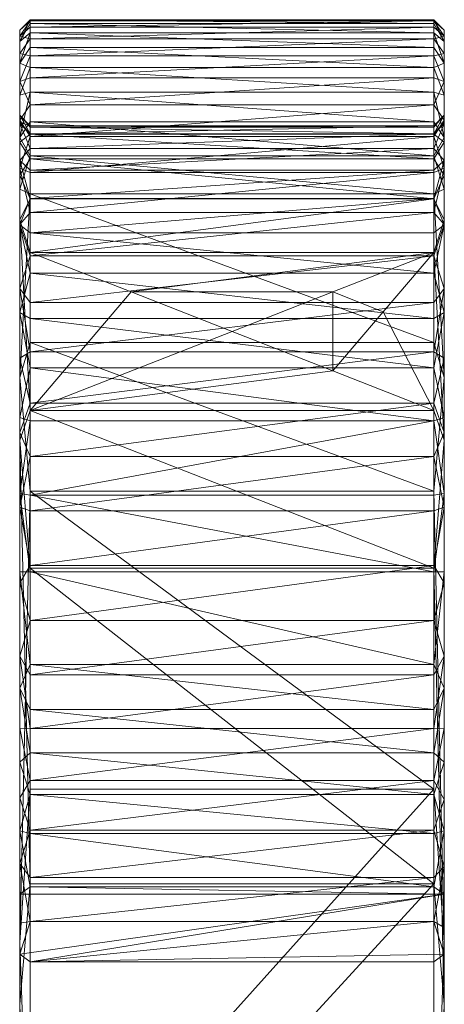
# Model space of a CAD drawing. Header units: centimetres. Extents: x -54 to 50, y -5 to 34.
# Tile 15 of 16: x 44.23 to 46.23, y -1.14 to 3.49. Entities that reach past the tile are written whole.
import ezdxf

# ---------------------------------------------------------------- set-up
doc = ezdxf.new("R2010")
doc.units = ezdxf.units.CM
doc.header["$LTSCALE"] = 2.54
doc.layers.add('Keine', color=7, linetype='Continuous', lineweight=5)

# ---------------------------------------------------------------- blocks, each defined once
blk = doc.blocks.new('Gruppe-13')
at = {"layer": 'Keine', "color": 7, "linetype": 'Continuous', "lineweight": 9}
for points in [[(44.2805, 3.4881, 221.1998), (44.2305, 3.4435, 222.4067), (44.2805, 3.4935, 221.4568)], [(44.2805, 3.4935, 221.4568), (44.2305, 3.4435, 222.4067), (44.2805, 3.4935, 222.6381)], [(44.2305, 3.4435, 222.4067), (44.2305, 3.4435, 223.8212), (44.2805, 3.4935, 222.6381)], [(44.2805, 3.4935, 222.6381), (44.2305, 3.4435, 223.8212), (44.2805, 3.4935, 223.8194)], [(44.2805, 3.4935, 223.8194), (44.2305, 3.4435, 223.8212), (44.2805, 3.4935, 225.0008)], [(44.2305, 3.4435, 223.8212), (44.2305, 3.4435, 225.2357), (44.2805, 3.4935, 225.0008)], [(44.2805, 3.4935, 225.0008), (44.2305, 3.4435, 225.2357), (44.2805, 3.4935, 225.5915)], [(44.2305, 3.4435, 225.2357), (44.2305, 3.3905, 226.6479), (44.2805, 3.4935, 225.5915)], [(44.2805, 3.4935, 225.5915), (44.2305, 3.3905, 226.6479), (44.2805, 3.4935, 225.8868)], [(44.2805, 3.4935, 225.8868), (44.2305, 3.3905, 226.6479), (44.2805, 3.493, 226.1831)], [(44.2805, 3.493, 226.1831), (44.2305, 3.3905, 226.6479), (44.2805, 3.4749, 226.4412)], [(44.2805, 3.4585, 220.9427), (44.2305, 3.4157, 220.9924), (44.2805, 3.4881, 221.1998)], [(44.2305, 3.4157, 220.9924), (44.2305, 3.4435, 222.4067), (44.2805, 3.4881, 221.1998)], [(46.1805, 3.4881, 221.1998), (44.2805, 3.4881, 221.1998), (46.1805, 3.4935, 221.4568)], [(44.2805, 3.4881, 221.1998), (44.2805, 3.4935, 221.4568), (46.1805, 3.4935, 221.4568)], [(46.1805, 3.4935, 221.4568), (44.2805, 3.4935, 221.4568), (46.1805, 3.4935, 222.6381)], [(44.2805, 3.4935, 221.4568), (44.2805, 3.4935, 222.6381), (46.1805, 3.4935, 222.6381)], [(46.1805, 3.4935, 222.6381), (44.2805, 3.4935, 222.6381), (46.1805, 3.4935, 223.8194)], [(44.2805, 3.4935, 222.6381), (44.2805, 3.4935, 223.8194), (46.1805, 3.4935, 223.8194)], [(46.1805, 3.4935, 223.8194), (44.2805, 3.4935, 223.8194), (46.1805, 3.4935, 225.0008)], [(44.2805, 3.4935, 223.8194), (44.2805, 3.4935, 225.0008), (46.1805, 3.4935, 225.0008)], [(46.1805, 3.4935, 225.0008), (44.2805, 3.4935, 225.0008), (46.1805, 3.4935, 225.5915)], [(44.2805, 3.4935, 225.0008), (44.2805, 3.4935, 225.5915), (46.1805, 3.4935, 225.5915)], [(46.1805, 3.4935, 225.5915), (44.2805, 3.4935, 225.5915), (46.1805, 3.4935, 225.8868)], [(44.2805, 3.4935, 225.5915), (44.2805, 3.4935, 225.8868), (46.1805, 3.4935, 225.8868)], [(46.1805, 3.4935, 225.8868), (44.2805, 3.4935, 225.8868), (46.1805, 3.493, 226.1831)], [(44.2805, 3.4935, 225.8868), (44.2805, 3.493, 226.1831), (46.1805, 3.493, 226.1831)], [(46.1805, 3.493, 226.1831), (44.2805, 3.493, 226.1831), (46.1805, 3.4749, 226.4412)], [(44.2805, 3.493, 226.1831), (44.2805, 3.4749, 226.4412), (46.1805, 3.4749, 226.4412)], [(46.1805, 3.4585, 220.9427), (44.2805, 3.4585, 220.9427), (46.1805, 3.4881, 221.1998)], [(44.2805, 3.4585, 220.9427), (44.2805, 3.4881, 221.1998), (46.1805, 3.4881, 221.1998)], [(46.1805, 3.4881, 221.1998), (46.1805, 3.4935, 221.4568), (46.2305, 3.4435, 222.4067)], [(46.1805, 3.4935, 221.4568), (46.1805, 3.4935, 222.6381), (46.2305, 3.4435, 222.4067)], [(46.2305, 3.4435, 222.4067), (46.1805, 3.4935, 222.6381), (46.2305, 3.4435, 223.8212)], [(46.1805, 3.4935, 222.6381), (46.1805, 3.4935, 223.8194), (46.2305, 3.4435, 223.8212)], [(46.1805, 3.4935, 223.8194), (46.1805, 3.4935, 225.0008), (46.2305, 3.4435, 223.8212)], [(46.2305, 3.4435, 223.8212), (46.1805, 3.4935, 225.0008), (46.2305, 3.4435, 225.2357)], [(46.1805, 3.4935, 225.0008), (46.1805, 3.4935, 225.5915), (46.2305, 3.4435, 225.2357)], [(46.2305, 3.4435, 225.2357), (46.1805, 3.4935, 225.5915), (46.2305, 3.3905, 226.6479)], [(46.1805, 3.4935, 225.5915), (46.1805, 3.4935, 225.8868), (46.2305, 3.3905, 226.6479)], [(46.1805, 3.4935, 225.8868), (46.1805, 3.493, 226.1831), (46.2305, 3.3905, 226.6479)], [(46.1805, 3.493, 226.1831), (46.1805, 3.4749, 226.4412), (46.2305, 3.3905, 226.6479)], [(46.1805, 3.4585, 220.9427), (46.1805, 3.4881, 221.1998), (46.2305, 3.4157, 220.9924)], [(46.2305, 3.4157, 220.9924), (46.1805, 3.4881, 221.1998), (46.2305, 3.4435, 222.4067)], [(44.2805, 3.4749, 226.4412), (44.2305, 3.3905, 226.6479), (44.2805, 3.4313, 226.6963)], [(44.2805, 3.4034, 220.6894), (44.2305, 3.4157, 220.9924), (44.2805, 3.4585, 220.9427)], [(44.2305, 3.4157, 220.9924), (44.2305, 3.0435, 221.9634), (44.2305, 3.4435, 222.4067)], [(44.2305, 3.0435, 221.9634), (44.2305, 3.0435, 226.1315), (44.2305, 3.4435, 222.4067)], [(44.2305, 3.4435, 222.4067), (44.2305, 3.0435, 226.1315), (44.2305, 3.4435, 223.8212)], [(44.2305, 3.4435, 223.8212), (44.2305, 3.0435, 226.1315), (44.2305, 3.4435, 225.2357)], [(44.2305, 3.4435, 225.2357), (44.2305, 3.0435, 226.1315), (44.2305, 3.3905, 226.6479)], [(44.2305, 3.3905, 226.6479), (44.2305, 3.2893, 227.0041), (44.2805, 3.4313, 226.6963)], [(44.2805, 3.4313, 226.6963), (44.2305, 3.2893, 227.0041), (44.2805, 3.3623, 226.9461)], [(46.1805, 3.4749, 226.4412), (44.2805, 3.4749, 226.4412), (46.1805, 3.4313, 226.6963)], [(44.2805, 3.4749, 226.4412), (44.2805, 3.4313, 226.6963), (46.1805, 3.4313, 226.6963)], [(46.1805, 3.4034, 220.6894), (44.2805, 3.4034, 220.6894), (46.1805, 3.4585, 220.9427)], [(44.2805, 3.4034, 220.6894), (44.2805, 3.4585, 220.9427), (46.1805, 3.4585, 220.9427)], [(46.1805, 3.4313, 226.6963), (44.2805, 3.4313, 226.6963), (46.1805, 3.3623, 226.9461)], [(44.2805, 3.4313, 226.6963), (44.2805, 3.3623, 226.9461), (46.1805, 3.3623, 226.9461)], [(46.1805, 3.4749, 226.4412), (46.1805, 3.4313, 226.6963), (46.2305, 3.3905, 226.6479)], [(46.1805, 3.4034, 220.6894), (46.1805, 3.4585, 220.9427), (46.2305, 3.4157, 220.9924)], [(46.2305, 3.3905, 226.6479), (46.1805, 3.4313, 226.6963), (46.2305, 3.2893, 227.0041)], [(46.1805, 3.4313, 226.6963), (46.1805, 3.3623, 226.9461), (46.2305, 3.2893, 227.0041)], [(46.2305, 3.4157, 220.9924), (46.2305, 3.4435, 222.4067), (46.2305, 3.0435, 221.9634)], [(46.2305, 3.0435, 221.9634), (46.2305, 3.4435, 222.4067), (46.2305, 3.0435, 226.1315)], [(46.2305, 3.4435, 222.4067), (46.2305, 3.4435, 223.8212), (46.2305, 3.0435, 226.1315)], [(46.2305, 3.4435, 223.8212), (46.2305, 3.4435, 225.2357), (46.2305, 3.0435, 226.1315)], [(46.2305, 3.4435, 225.2357), (46.2305, 3.3905, 226.6479), (46.2305, 3.0435, 226.1315)], [(44.2305, 3.3347, 220.631), (44.2305, 3.4157, 220.9924), (44.2805, 3.4034, 220.6894)], [(44.2305, 3.3347, 220.631), (44.2305, 3.0049, 220.9625), (44.2305, 3.4157, 220.9924)], [(44.2305, 3.0049, 220.9625), (44.2305, 3.0435, 221.9634), (44.2305, 3.4157, 220.9924)], [(44.2805, 3.3234, 220.4432), (44.2305, 3.3347, 220.631), (44.2805, 3.4034, 220.6894)], [(44.2305, 3.0435, 226.1315), (44.2305, 3.0114, 226.5008), (44.2305, 3.3905, 226.6479)], [(44.2305, 3.0114, 226.5008), (44.2305, 2.9164, 226.8591), (44.2305, 3.3905, 226.6479)], [(44.2305, 3.3905, 226.6479), (44.2305, 2.9164, 226.8591), (44.2305, 3.2893, 227.0041)], [(46.1805, 3.3234, 220.4432), (44.2805, 3.3234, 220.4432), (46.1805, 3.4034, 220.6894)], [(44.2805, 3.3234, 220.4432), (44.2805, 3.4034, 220.6894), (46.1805, 3.4034, 220.6894)], [(46.2305, 3.3347, 220.631), (46.1805, 3.4034, 220.6894), (46.2305, 3.4157, 220.9924)], [(46.1805, 3.3234, 220.4432), (46.1805, 3.4034, 220.6894), (46.2305, 3.3347, 220.631)], [(46.2305, 3.3347, 220.631), (46.2305, 3.4157, 220.9924), (46.2305, 3.0049, 220.9625)], [(46.2305, 3.0049, 220.9625), (46.2305, 3.4157, 220.9924), (46.2305, 3.0435, 221.9634)], [(46.2305, 3.0435, 226.1315), (46.2305, 3.3905, 226.6479), (46.2305, 3.0114, 226.5008)], [(46.2305, 3.0114, 226.5008), (46.2305, 3.3905, 226.6479), (46.2305, 2.9164, 226.8591)], [(46.2305, 3.3905, 226.6479), (46.2305, 3.2893, 227.0041), (46.2305, 2.9164, 226.8591)], [(44.2805, 3.3623, 226.9461), (44.2305, 3.2893, 227.0041), (44.2805, 3.269, 227.1875)], [(46.1805, 3.3623, 226.9461), (44.2805, 3.3623, 226.9461), (46.1805, 3.269, 227.1875)], [(44.2805, 3.3623, 226.9461), (44.2805, 3.269, 227.1875), (46.1805, 3.269, 227.1875)], [(46.1805, 3.3623, 226.9461), (46.1805, 3.269, 227.1875), (46.2305, 3.2893, 227.0041)], [(44.2305, 3.2022, 220.2852), (44.2305, 3.3347, 220.631), (44.2805, 3.3234, 220.4432)], [(44.2305, 3.2022, 220.2852), (44.2305, 2.8306, 220.4354), (44.2305, 3.3347, 220.631)], [(44.2305, 2.8306, 220.4354), (44.2305, 3.0049, 220.9625), (44.2305, 3.3347, 220.631)], [(44.2805, 3.2195, 220.2061), (44.2305, 3.2022, 220.2852), (44.2805, 3.3234, 220.4432)], [(46.1805, 3.2195, 220.2061), (44.2805, 3.2195, 220.2061), (46.1805, 3.3234, 220.4432)], [(44.2805, 3.2195, 220.2061), (44.2805, 3.3234, 220.4432), (46.1805, 3.3234, 220.4432)], [(46.2305, 3.2022, 220.2852), (46.1805, 3.3234, 220.4432), (46.2305, 3.3347, 220.631)], [(46.1805, 3.2195, 220.2061), (46.1805, 3.3234, 220.4432), (46.2305, 3.2022, 220.2852)], [(46.2305, 3.2022, 220.2852), (46.2305, 3.3347, 220.631), (46.2305, 2.8306, 220.4354)], [(46.2305, 2.8306, 220.4354), (46.2305, 3.3347, 220.631), (46.2305, 3.0049, 220.9625)], [(44.2305, 3.2893, 227.0041), (44.2305, 3.1376, 227.3418), (44.2805, 3.269, 227.1875)], [(44.2305, 3.2893, 227.0041), (44.2305, 2.9164, 226.8591), (44.2305, 3.1376, 227.3418)], [(44.2805, 3.269, 227.1875), (44.2305, 3.1376, 227.3418), (44.2805, 3.1522, 227.4185)], [(46.1805, 3.269, 227.1875), (44.2805, 3.269, 227.1875), (46.1805, 3.1522, 227.4185)], [(44.2805, 3.269, 227.1875), (44.2805, 3.1522, 227.4185), (46.1805, 3.1522, 227.4185)], [(46.2305, 3.2893, 227.0041), (46.1805, 3.269, 227.1875), (46.2305, 3.1376, 227.3418)], [(46.1805, 3.269, 227.1875), (46.1805, 3.1522, 227.4185), (46.2305, 3.1376, 227.3418)], [(46.2305, 3.2893, 227.0041), (46.2305, 3.1376, 227.3418), (46.2305, 2.9164, 226.8591)], [(44.2805, 3.0922, 219.9803), (44.2305, 3.2022, 220.2852), (44.2805, 3.2195, 220.2061)], [(44.2305, 3.0211, 219.9623), (44.2305, 3.2022, 220.2852), (44.2805, 3.0922, 219.9803)], [(44.2305, 3.0211, 219.9623), (44.2305, 2.8306, 220.4354), (44.2305, 3.2022, 220.2852)], [(46.1805, 3.0922, 219.9803), (44.2805, 3.0922, 219.9803), (46.1805, 3.2195, 220.2061)], [(44.2805, 3.0922, 219.9803), (44.2805, 3.2195, 220.2061), (46.1805, 3.2195, 220.2061)], [(46.1805, 3.0922, 219.9803), (46.1805, 3.2195, 220.2061), (46.2305, 3.2022, 220.2852)], [(46.2305, 3.0211, 219.9623), (46.1805, 3.0922, 219.9803), (46.2305, 3.2022, 220.2852)], [(46.2305, 3.0211, 219.9623), (46.2305, 3.2022, 220.2852), (46.2305, 2.8306, 220.4354)], [(44.2305, 3.1376, 227.3418), (44.2305, 2.9385, 227.6541), (44.2805, 3.1522, 227.4185)], [(44.2805, 3.1522, 227.4185), (44.2305, 2.9385, 227.6541), (44.2805, 3.0127, 227.637)], [(44.2305, 2.9164, 226.8591), (44.2305, 2.7612, 227.1958), (44.2305, 3.1376, 227.3418)], [(44.2305, 3.1376, 227.3418), (44.2305, 2.7612, 227.1958), (44.2305, 2.9385, 227.6541)], [(46.1805, 3.1522, 227.4185), (44.2805, 3.1522, 227.4185), (46.1805, 3.0127, 227.637)], [(44.2805, 3.1522, 227.4185), (44.2805, 3.0127, 227.637), (46.1805, 3.0127, 227.637)], [(46.2305, 3.1376, 227.3418), (46.1805, 3.1522, 227.4185), (46.2305, 2.9385, 227.6541)], [(46.1805, 3.1522, 227.4185), (46.1805, 3.0127, 227.637), (46.2305, 2.9385, 227.6541)], [(46.2305, 2.9164, 226.8591), (46.2305, 3.1376, 227.3418), (46.2305, 2.7612, 227.1958)], [(46.2305, 3.1376, 227.3418), (46.2305, 2.9385, 227.6541), (46.2305, 2.7612, 227.1958)], [(44.2805, 2.9433, 219.7685), (44.2305, 3.0211, 219.9623), (44.2805, 3.0922, 219.9803)], [(46.1805, 2.9433, 219.7685), (44.2805, 2.9433, 219.7685), (46.1805, 3.0922, 219.9803)], [(44.2805, 2.9433, 219.7685), (44.2805, 3.0922, 219.9803), (46.1805, 3.0922, 219.9803)], [(46.1805, 2.9433, 219.7685), (46.1805, 3.0922, 219.9803), (46.2305, 3.0211, 219.9623)], [(44.2305, 3.0435, 226.1315), (44.2805, 2.9935, 226.1315), (44.2305, 3.0114, 226.5008)], [(44.2305, 3.0435, 226.1315), (44.2305, 3.0435, 221.9634), (44.2805, 2.9935, 226.1315)], [(44.2305, 3.0049, 220.9625), (44.2805, 2.9558, 220.9719), (44.2305, 3.0435, 221.9634)], [(44.2805, 2.9558, 220.9719), (44.2805, 2.9879, 221.2142), (44.2305, 3.0435, 221.9634)], [(44.2805, 2.9879, 221.2142), (44.2805, 2.9935, 221.4628), (44.2305, 3.0435, 221.9634)], [(44.2805, 2.9935, 221.4628), (44.2805, 2.9935, 221.9634), (44.2305, 3.0435, 221.9634)], [(44.2805, 2.9935, 221.9634), (44.2805, 2.9935, 226.1315), (44.2305, 3.0435, 221.9634)], [(44.2305, 2.795, 219.669), (44.2305, 3.0211, 219.9623), (44.2805, 2.9433, 219.7685)], [(44.2305, 2.795, 219.669), (44.2305, 2.5273, 219.9704), (44.2305, 3.0211, 219.9623)], [(44.2305, 2.5273, 219.9704), (44.2305, 2.8306, 220.4354), (44.2305, 3.0211, 219.9623)], [(46.1805, 2.9935, 226.1315), (46.2305, 3.0435, 226.1315), (46.1805, 2.9543, 226.5346)], [(46.2305, 3.0435, 226.1315), (46.2305, 3.0114, 226.5008), (46.1805, 2.9543, 226.5346)], [(46.1805, 2.9935, 226.1315), (46.1805, 2.9935, 221.9634), (46.2305, 3.0435, 226.1315)], [(46.2305, 3.0049, 220.9625), (46.2305, 3.0435, 221.9634), (46.1805, 2.9558, 220.9719)], [(46.1805, 2.9558, 220.9719), (46.2305, 3.0435, 221.9634), (46.1805, 2.9879, 221.2142)], [(46.1805, 2.9879, 221.2142), (46.2305, 3.0435, 221.9634), (46.1805, 2.9935, 221.4628)], [(46.1805, 2.9935, 221.4628), (46.2305, 3.0435, 221.9634), (46.1805, 2.9935, 221.9634)], [(46.2305, 3.0435, 221.9634), (46.2305, 3.0435, 226.1315), (46.1805, 2.9935, 221.9634)], [(46.2305, 2.795, 219.669), (46.1805, 2.9433, 219.7685), (46.2305, 3.0211, 219.9623)], [(46.2305, 2.795, 219.669), (46.2305, 3.0211, 219.9623), (46.2305, 2.5273, 219.9704)], [(46.2305, 2.5273, 219.9704), (46.2305, 3.0211, 219.9623), (46.2305, 2.8306, 220.4354)], [(44.2805, 3.0127, 227.637), (44.2305, 2.9385, 227.6541), (44.2805, 2.8524, 227.8403)], [(44.2305, 2.9164, 226.8591), (44.2305, 3.0114, 226.5008), (44.2805, 2.9543, 226.5346)], [(44.2805, 2.9543, 226.5346), (44.2305, 3.0114, 226.5008), (44.2805, 2.9935, 226.1315)], [(44.2305, 2.8306, 220.4354), (44.2805, 2.8873, 220.7088), (44.2305, 3.0049, 220.9625)], [(44.2805, 2.8873, 220.7088), (44.2805, 2.9558, 220.9719), (44.2305, 3.0049, 220.9625)], [(46.1805, 3.0127, 227.637), (44.2805, 3.0127, 227.637), (46.1805, 2.8524, 227.8403)], [(44.2805, 3.0127, 227.637), (44.2805, 2.8524, 227.8403), (46.1805, 2.8524, 227.8403)], [(44.2805, 2.9935, 226.1315), (46.1805, 2.9935, 226.1315), (44.2805, 2.9543, 226.5346)], [(46.1805, 2.9935, 226.1315), (46.1805, 2.9543, 226.5346), (44.2805, 2.9543, 226.5346)], [(46.1805, 2.9935, 226.1315), (44.2805, 2.9935, 226.1315), (46.1805, 2.9935, 221.9634)], [(44.2805, 2.9935, 226.1315), (44.2805, 2.9935, 221.9634), (46.1805, 2.9935, 221.9634)], [(46.1805, 2.9935, 221.9634), (44.2805, 2.9935, 221.9634), (46.1805, 2.9935, 221.4628)], [(44.2805, 2.9935, 221.9634), (44.2805, 2.9935, 221.4628), (46.1805, 2.9935, 221.4628)], [(46.1805, 2.9935, 221.4628), (44.2805, 2.9935, 221.4628), (46.1805, 2.9879, 221.2142)], [(44.2805, 2.9935, 221.4628), (44.2805, 2.9879, 221.2142), (46.1805, 2.9879, 221.2142)], [(46.1805, 2.9879, 221.2142), (44.2805, 2.9879, 221.2142), (46.1805, 2.9558, 220.9719)], [(44.2805, 2.9879, 221.2142), (44.2805, 2.9558, 220.9719), (46.1805, 2.9558, 220.9719)], [(46.1805, 3.0127, 227.637), (46.1805, 2.8524, 227.8403), (46.2305, 2.9385, 227.6541)], [(46.2305, 3.0114, 226.5008), (46.2305, 2.9164, 226.8591), (46.1805, 2.9543, 226.5346)], [(46.2305, 2.8306, 220.4354), (46.2305, 3.0049, 220.9625), (46.1805, 2.8873, 220.7088)], [(46.1805, 2.8873, 220.7088), (46.2305, 3.0049, 220.9625), (46.1805, 2.9558, 220.9719)], [(44.2805, 2.8384, 226.9228), (44.2305, 2.9164, 226.8591), (44.2805, 2.9543, 226.5346)], [(44.2805, 2.7741, 219.5726), (44.2305, 2.795, 219.669), (44.2805, 2.9433, 219.7685)], [(44.2305, 2.9385, 227.6541), (44.2305, 2.6963, 227.9342), (44.2805, 2.8524, 227.8403)], [(44.2305, 2.7612, 227.1958), (44.2305, 2.5505, 227.5008), (44.2305, 2.9385, 227.6541)], [(44.2305, 2.9385, 227.6541), (44.2305, 2.5505, 227.5008), (44.2305, 2.6963, 227.9342)], [(44.2805, 2.9558, 220.9719), (44.2805, 2.8873, 220.7088), (46.1805, 2.9558, 220.9719)], [(46.1805, 2.8873, 220.7088), (46.1805, 2.9558, 220.9719), (44.2805, 2.8873, 220.7088)], [(46.1805, 2.9543, 226.5346), (46.1805, 2.8384, 226.9228), (44.2805, 2.9543, 226.5346)], [(44.2805, 2.9543, 226.5346), (46.1805, 2.8384, 226.9228), (44.2805, 2.8384, 226.9228)], [(46.1805, 2.7741, 219.5726), (44.2805, 2.7741, 219.5726), (46.1805, 2.9433, 219.7685)], [(44.2805, 2.7741, 219.5726), (44.2805, 2.9433, 219.7685), (46.1805, 2.9433, 219.7685)], [(46.1805, 2.9543, 226.5346), (46.2305, 2.9164, 226.8591), (46.1805, 2.8384, 226.9228)], [(46.1805, 2.7741, 219.5726), (46.1805, 2.9433, 219.7685), (46.2305, 2.795, 219.669)], [(46.2305, 2.9385, 227.6541), (46.1805, 2.8524, 227.8403), (46.2305, 2.6963, 227.9342)], [(46.2305, 2.7612, 227.1958), (46.2305, 2.9385, 227.6541), (46.2305, 2.5505, 227.5008)], [(46.2305, 2.9385, 227.6541), (46.2305, 2.6963, 227.9342), (46.2305, 2.5505, 227.5008)], [(44.2305, 2.7612, 227.1958), (44.2305, 2.9164, 226.8591), (44.2805, 2.8384, 226.9228)], [(44.2805, 2.7856, 220.457), (44.2805, 2.8873, 220.7088), (44.2305, 2.8306, 220.4354)], [(46.1805, 2.7856, 220.457), (46.1805, 2.8873, 220.7088), (44.2805, 2.7856, 220.457)], [(44.2805, 2.7856, 220.457), (46.1805, 2.8873, 220.7088), (44.2805, 2.8873, 220.7088)], [(46.2305, 2.9164, 226.8591), (46.2305, 2.7612, 227.1958), (46.1805, 2.8384, 226.9228)], [(46.1805, 2.7856, 220.457), (46.2305, 2.8306, 220.4354), (46.1805, 2.8873, 220.7088)], [(44.2805, 2.8524, 227.8403), (44.2305, 2.6963, 227.9342), (44.2805, 2.6741, 228.0271)], [(44.2805, 2.65, 227.2817), (44.2305, 2.7612, 227.1958), (44.2805, 2.8384, 226.9228)], [(44.2305, 2.5273, 219.9704), (44.2805, 2.6523, 220.2205), (44.2305, 2.8306, 220.4354)], [(44.2805, 2.6523, 220.2205), (44.2805, 2.7856, 220.457), (44.2305, 2.8306, 220.4354)], [(46.1805, 2.8524, 227.8403), (44.2805, 2.8524, 227.8403), (46.1805, 2.6741, 228.0271)], [(44.2805, 2.8524, 227.8403), (44.2805, 2.6741, 228.0271), (46.1805, 2.6741, 228.0271)], [(46.1805, 2.8384, 226.9228), (46.1805, 2.65, 227.2817), (44.2805, 2.8384, 226.9228)], [(44.2805, 2.8384, 226.9228), (46.1805, 2.65, 227.2817), (44.2805, 2.65, 227.2817)], [(46.1805, 2.8524, 227.8403), (46.1805, 2.6741, 228.0271), (46.2305, 2.6963, 227.9342)], [(46.1805, 2.8384, 226.9228), (46.2305, 2.7612, 227.1958), (46.1805, 2.65, 227.2817)], [(46.2305, 2.5273, 219.9704), (46.2305, 2.8306, 220.4354), (46.1805, 2.6523, 220.2205)], [(46.1805, 2.6523, 220.2205), (46.2305, 2.8306, 220.4354), (46.1805, 2.7856, 220.457)], [(44.2305, 2.5289, 219.4115), (44.2305, 2.795, 219.669), (44.2805, 2.586, 219.3943)], [(44.2805, 2.586, 219.3943), (44.2305, 2.795, 219.669), (44.2805, 2.7741, 219.5726)], [(44.2305, 2.5289, 219.4115), (44.2305, 2.5273, 219.9704), (44.2305, 2.795, 219.669)], [(46.1805, 2.6523, 220.2205), (46.1805, 2.7856, 220.457), (44.2805, 2.6523, 220.2205)], [(44.2805, 2.6523, 220.2205), (46.1805, 2.7856, 220.457), (44.2805, 2.7856, 220.457)], [(46.2305, 2.5289, 219.4115), (46.1805, 2.586, 219.3943), (46.2305, 2.795, 219.669)], [(46.1805, 2.586, 219.3943), (46.1805, 2.7741, 219.5726), (46.2305, 2.795, 219.669)], [(46.2305, 2.5289, 219.4115), (46.2305, 2.795, 219.669), (46.2305, 2.5273, 219.9704)], [(44.2305, 2.5505, 227.5008), (44.2305, 2.7612, 227.1958), (44.2805, 2.65, 227.2817)], [(46.1805, 2.586, 219.3943), (44.2805, 2.586, 219.3943), (46.1805, 2.7741, 219.5726)], [(44.2805, 2.586, 219.3943), (44.2805, 2.7741, 219.5726), (46.1805, 2.7741, 219.5726)], [(46.2305, 2.7612, 227.1958), (46.2305, 2.5505, 227.5008), (46.1805, 2.65, 227.2817)], [(44.2305, 2.6963, 227.9342), (44.2305, 1.8093, 228.8212), (44.2805, 2.6741, 228.0271)], [(44.2305, 2.5505, 227.5008), (44.2305, 1.5131, 228.5517), (44.2305, 2.6963, 227.9342)], [(44.2305, 2.6963, 227.9342), (44.2305, 1.5131, 228.5517), (44.2305, 1.8093, 228.8212)], [(46.2305, 2.6963, 227.9342), (46.1805, 2.6741, 228.0271), (46.2305, 1.8093, 228.8212)], [(46.2305, 2.5505, 227.5008), (46.2305, 2.6963, 227.9342), (46.2305, 1.5131, 228.5517)], [(46.2305, 2.6963, 227.9342), (46.2305, 1.8093, 228.8212), (46.2305, 1.5131, 228.5517)], [(44.2805, 2.6741, 228.0271), (44.2305, 1.8093, 228.8212), (44.2805, 1.974, 228.7271)], [(44.2805, 2.4893, 220.0029), (44.2805, 2.6523, 220.2205), (44.2305, 2.5273, 219.9704)], [(44.2805, 2.3968, 227.5971), (44.2305, 2.5505, 227.5008), (44.2805, 2.65, 227.2817)], [(46.1805, 2.6741, 228.0271), (44.2805, 2.6741, 228.0271), (46.1805, 1.974, 228.7271)], [(44.2805, 2.6741, 228.0271), (44.2805, 1.974, 228.7271), (46.1805, 1.974, 228.7271)], [(46.1805, 2.4893, 220.0029), (46.1805, 2.6523, 220.2205), (44.2805, 2.4893, 220.0029)], [(44.2805, 2.4893, 220.0029), (46.1805, 2.6523, 220.2205), (44.2805, 2.6523, 220.2205)], [(44.2805, 2.65, 227.2817), (46.1805, 2.65, 227.2817), (44.2805, 2.3968, 227.5971)], [(46.1805, 2.65, 227.2817), (46.1805, 2.3968, 227.5971), (44.2805, 2.3968, 227.5971)], [(46.1805, 2.6741, 228.0271), (46.1805, 1.974, 228.7271), (46.2305, 1.8093, 228.8212)], [(46.1805, 2.4893, 220.0029), (46.2305, 2.5273, 219.9704), (46.1805, 2.6523, 220.2205)], [(46.1805, 2.65, 227.2817), (46.2305, 2.5505, 227.5008), (46.1805, 2.3968, 227.5971)], [(44.2805, 2.3813, 219.2357), (44.2305, 2.5289, 219.4115), (44.2805, 2.586, 219.3943)], [(44.2305, 1.5131, 228.5517), (44.2305, 2.5505, 227.5008), (44.2805, 1.654, 228.34)], [(44.2805, 1.654, 228.34), (44.2305, 2.5505, 227.5008), (44.2805, 2.3968, 227.5971)], [(46.1805, 2.3813, 219.2357), (44.2805, 2.3813, 219.2357), (46.1805, 2.586, 219.3943)], [(44.2805, 2.3813, 219.2357), (44.2805, 2.586, 219.3943), (46.1805, 2.586, 219.3943)], [(46.1805, 2.3813, 219.2357), (46.1805, 2.586, 219.3943), (46.2305, 2.5289, 219.4115)], [(46.2305, 2.5505, 227.5008), (46.2305, 1.5131, 228.5517), (46.1805, 2.3968, 227.5971)], [(44.2305, 2.2283, 219.1952), (44.2305, 2.5289, 219.4115), (44.2805, 2.3813, 219.2357)], [(44.2305, 2.2283, 219.1952), (44.2305, 2.1149, 219.5987), (44.2305, 2.5289, 219.4115)], [(44.2305, 2.1149, 219.5987), (44.2305, 2.5273, 219.9704), (44.2305, 2.5289, 219.4115)], [(44.2305, 2.1149, 219.5987), (44.2805, 2.2995, 219.8082), (44.2305, 2.5273, 219.9704)], [(44.2805, 2.2995, 219.8082), (44.2805, 2.4893, 220.0029), (44.2305, 2.5273, 219.9704)], [(46.2305, 2.2283, 219.1952), (46.1805, 2.3813, 219.2357), (46.2305, 2.5289, 219.4115)], [(46.2305, 2.1149, 219.5987), (46.2305, 2.5273, 219.9704), (46.1805, 2.2995, 219.8082)], [(46.1805, 2.2995, 219.8082), (46.2305, 2.5273, 219.9704), (46.1805, 2.4893, 220.0029)], [(46.2305, 2.2283, 219.1952), (46.2305, 2.5289, 219.4115), (46.2305, 2.1149, 219.5987)], [(46.2305, 2.1149, 219.5987), (46.2305, 2.5289, 219.4115), (46.2305, 2.5273, 219.9704)], [(44.2805, 2.2995, 219.8082), (46.1805, 2.2995, 219.8082), (44.2805, 2.4893, 220.0029)], [(46.1805, 2.2995, 219.8082), (46.1805, 2.4893, 220.0029), (44.2805, 2.4893, 220.0029)], [(44.2805, 2.1619, 219.0984), (44.2305, 2.2283, 219.1952), (44.2805, 2.3813, 219.2357)], [(44.2805, 2.3968, 227.5971), (44.7555, 2.2115, 227.7826), (44.2805, 1.654, 228.34)], [(44.2805, 2.3968, 227.5971), (46.1805, 2.3968, 227.5971), (44.7555, 2.2115, 227.7826)], [(46.1805, 2.1619, 219.0984), (44.2805, 2.1619, 219.0984), (46.1805, 2.3813, 219.2357)], [(44.2805, 2.1619, 219.0984), (44.2805, 2.3813, 219.2357), (46.1805, 2.3813, 219.2357)], [(46.1805, 2.3968, 227.5971), (45.7055, 2.2115, 227.7826), (44.7555, 2.2115, 227.7826)], [(46.1805, 2.3968, 227.5971), (45.943, 2.1186, 227.8755), (45.7055, 2.2115, 227.7826)], [(46.1805, 2.3968, 227.5971), (46.1805, 1.654, 228.34), (45.943, 2.1186, 227.8755)], [(46.1805, 2.3968, 227.5971), (46.2305, 1.5131, 228.5517), (46.1805, 1.654, 228.34)], [(46.1805, 2.1619, 219.0984), (46.1805, 2.3813, 219.2357), (46.2305, 2.2283, 219.1952)], [(44.2805, 2.0865, 219.6398), (44.2805, 2.2995, 219.8082), (44.2305, 2.1149, 219.5987)], [(44.2805, 2.0865, 219.6398), (46.1805, 2.0865, 219.6398), (44.2805, 2.2995, 219.8082)], [(46.1805, 2.0865, 219.6398), (46.1805, 2.2995, 219.8082), (44.2805, 2.2995, 219.8082)], [(46.1805, 2.0865, 219.6398), (46.2305, 2.1149, 219.5987), (46.1805, 2.2995, 219.8082)], [(44.2305, 1.8996, 219.0248), (44.2305, 2.2283, 219.1952), (44.2805, 1.9297, 218.9833)], [(44.2805, 1.9297, 218.9833), (44.2305, 2.2283, 219.1952), (44.2805, 2.1619, 219.0984)], [(44.2305, 1.8996, 219.0248), (44.2305, 2.1149, 219.5987), (44.2305, 2.2283, 219.1952)], [(46.2305, 1.8996, 219.0248), (46.1805, 1.9297, 218.9833), (46.2305, 2.2283, 219.1952)], [(46.1805, 1.9297, 218.9833), (46.1805, 2.1619, 219.0984), (46.2305, 2.2283, 219.1952)], [(46.2305, 1.8996, 219.0248), (46.2305, 2.2283, 219.1952), (46.2305, 2.1149, 219.5987)], [(45.2305, 2.0257, 227.9684), (44.2805, 1.654, 228.34), (44.7555, 2.2115, 227.7826)], [(45.2305, 2.0257, 227.9684), (44.7555, 2.2115, 227.7826), (45.7055, 2.2115, 227.7826)], [(45.2305, 2.0257, 227.9684), (45.7055, 2.2115, 227.7826), (45.7055, 1.8399, 228.1542)], [(45.7055, 1.8399, 228.1542), (45.7055, 2.2115, 227.7826), (45.943, 2.1186, 227.8755)], [(46.1805, 1.9297, 218.9833), (44.2805, 1.9297, 218.9833), (46.1805, 2.1619, 219.0984)], [(44.2805, 1.9297, 218.9833), (44.2805, 2.1619, 219.0984), (46.1805, 2.1619, 219.0984)], [(44.2305, 1.6212, 219.3448), (44.2805, 1.8536, 219.5003), (44.2305, 2.1149, 219.5987)], [(44.2805, 1.8536, 219.5003), (44.2805, 2.0865, 219.6398), (44.2305, 2.1149, 219.5987)], [(44.2305, 1.6212, 219.3448), (44.2305, 2.1149, 219.5987), (44.2305, 1.8996, 219.0248)], [(44.2805, 1.8536, 219.5003), (46.1805, 1.8536, 219.5003), (44.2805, 2.0865, 219.6398)], [(46.1805, 1.8536, 219.5003), (46.1805, 2.0865, 219.6398), (44.2805, 2.0865, 219.6398)], [(45.7055, 1.8399, 228.1542), (45.943, 2.1186, 227.8755), (46.1805, 1.654, 228.34)], [(46.2305, 1.6212, 219.3448), (46.2305, 2.1149, 219.5987), (46.1805, 1.8536, 219.5003)], [(46.1805, 1.8536, 219.5003), (46.2305, 2.1149, 219.5987), (46.1805, 2.0865, 219.6398)], [(46.2305, 1.6212, 219.3448), (46.2305, 1.8996, 219.0248), (46.2305, 2.1149, 219.5987)], [(45.7055, 1.8399, 228.1542), (44.2805, 1.654, 228.34), (45.2305, 2.0257, 227.9684)], [(44.2805, 1.974, 228.7271), (44.2305, 1.8093, 228.8212), (44.2805, 1.2731, 229.428)], [(46.1805, 1.974, 228.7271), (44.2805, 1.974, 228.7271), (46.1805, 1.2731, 229.428)], [(44.2805, 1.974, 228.7271), (44.2805, 1.2731, 229.428), (46.1805, 1.2731, 229.428)], [(46.1805, 1.974, 228.7271), (46.1805, 1.2731, 229.428), (46.2305, 1.8093, 228.8212)], [(44.2805, 1.6873, 218.8921), (44.2305, 1.8996, 219.0248), (44.2805, 1.9297, 218.9833)], [(46.1805, 1.6873, 218.8921), (44.2805, 1.6873, 218.8921), (46.1805, 1.9297, 218.9833)], [(44.2805, 1.6873, 218.8921), (44.2805, 1.9297, 218.9833), (46.1805, 1.9297, 218.9833)], [(46.1805, 1.6873, 218.8921), (46.1805, 1.9297, 218.9833), (46.2305, 1.8996, 219.0248)], [(44.2305, 1.5496, 218.9038), (44.2305, 1.8996, 219.0248), (44.2805, 1.6873, 218.8921)], [(44.2305, 1.5496, 218.9038), (44.2305, 1.6212, 219.3448), (44.2305, 1.8996, 219.0248)], [(46.2305, 1.5496, 218.9038), (46.1805, 1.6873, 218.8921), (46.2305, 1.8996, 219.0248)], [(46.2305, 1.5496, 218.9038), (46.2305, 1.8996, 219.0248), (46.2305, 1.6212, 219.3448)], [(44.2805, 1.6042, 219.3919), (44.2805, 1.8536, 219.5003), (44.2305, 1.6212, 219.3448)], [(44.2305, 1.8093, 228.8212), (44.2305, -0.8518, 231.4822), (44.2805, 1.2731, 229.428)], [(44.2305, 1.8093, 228.8212), (44.2305, 1.5131, 228.5517), (44.2305, -0.8518, 231.4822)], [(44.2805, 1.6042, 219.3919), (46.1805, 1.6042, 219.3919), (44.2805, 1.8536, 219.5003)], [(46.1805, 1.6042, 219.3919), (46.1805, 1.8536, 219.5003), (44.2805, 1.8536, 219.5003)], [(46.1805, 1.654, 228.34), (44.2805, 1.654, 228.34), (45.7055, 1.8399, 228.1542)], [(46.1805, 1.6042, 219.3919), (46.2305, 1.6212, 219.3448), (46.1805, 1.8536, 219.5003)], [(46.2305, 1.8093, 228.8212), (46.1805, 1.2731, 229.428), (46.2305, -0.8518, 231.4822)], [(46.2305, 1.8093, 228.8212), (46.2305, -0.8518, 231.4822), (46.2305, 1.5131, 228.5517)], [(44.2805, 1.4371, 218.8254), (44.2305, 1.5496, 218.9038), (44.2805, 1.6873, 218.8921)], [(46.1805, 1.4371, 218.8254), (44.2805, 1.4371, 218.8254), (46.1805, 1.6873, 218.8921)], [(44.2805, 1.4371, 218.8254), (44.2805, 1.6873, 218.8921), (46.1805, 1.6873, 218.8921)], [(46.1805, 1.4371, 218.8254), (46.1805, 1.6873, 218.8921), (46.2305, 1.5496, 218.9038)], [(44.2805, 0.9108, 229.0833), (44.2305, 1.5131, 228.5517), (44.2805, 1.654, 228.34)], [(44.2805, 0.9108, 229.0833), (44.2805, 1.654, 228.34), (46.1805, 0.9108, 229.0833)], [(46.1805, 0.9108, 229.0833), (44.2805, 1.654, 228.34), (46.1805, 1.654, 228.34)], [(46.1805, 1.654, 228.34), (46.2305, 1.5131, 228.5517), (46.1805, 0.9108, 229.0833)], [(44.2305, 1.2628, 219.2499), (44.2805, 1.6042, 219.3919), (44.2305, 1.6212, 219.3448)], [(44.2305, 1.2628, 219.2499), (44.2305, 1.6212, 219.3448), (44.2305, 1.5496, 218.9038)], [(44.2805, 1.2542, 219.2992), (44.2805, 1.6042, 219.3919), (44.2305, 1.2628, 219.2499)], [(46.1805, 1.2542, 219.2992), (46.1805, 1.6042, 219.3919), (44.2805, 1.2542, 219.2992)], [(44.2805, 1.2542, 219.2992), (46.1805, 1.6042, 219.3919), (44.2805, 1.6042, 219.3919)], [(46.2305, 1.2628, 219.2499), (46.2305, 1.6212, 219.3448), (46.1805, 1.6042, 219.3919)], [(46.1805, 1.2542, 219.2992), (46.2305, 1.2628, 219.2499), (46.1805, 1.6042, 219.3919)], [(46.2305, 1.2628, 219.2499), (46.2305, 1.5496, 218.9038), (46.2305, 1.6212, 219.3448)], [(44.2305, 1.1984, 218.8362), (44.2305, 1.5496, 218.9038), (44.2805, 1.4371, 218.8254)], [(44.2305, 1.1984, 218.8362), (44.2305, 1.2628, 219.2499), (44.2305, 1.5496, 218.9038)], [(46.2305, 1.1984, 218.8362), (46.1805, 1.4371, 218.8254), (46.2305, 1.5496, 218.9038)], [(46.2305, 1.1984, 218.8362), (46.2305, 1.5496, 218.9038), (46.2305, 1.2628, 219.2499)], [(44.2305, -1.1423, 231.207), (44.2305, 1.5131, 228.5517), (44.2805, -0.5758, 230.5698)], [(44.2805, -0.5758, 230.5698), (44.2305, 1.5131, 228.5517), (44.2805, 0.9108, 229.0833)], [(44.2305, 1.5131, 228.5517), (44.2305, -1.1423, 231.207), (44.2305, -0.8518, 231.4822)], [(46.2305, 1.5131, 228.5517), (46.2305, -1.1423, 231.207), (46.1805, 0.9108, 229.0833)], [(46.2305, 1.5131, 228.5517), (46.2305, -0.8518, 231.4822), (46.2305, -1.1423, 231.207)], [(44.2805, 1.1815, 218.7839), (44.2305, 1.1984, 218.8362), (44.2805, 1.4371, 218.8254)], [(46.1805, 1.1815, 218.7839), (44.2805, 1.1815, 218.7839), (46.1805, 1.4371, 218.8254)], [(44.2805, 1.1815, 218.7839), (44.2805, 1.4371, 218.8254), (46.1805, 1.4371, 218.8254)], [(46.1805, 1.1815, 218.7839), (46.1805, 1.4371, 218.8254), (46.2305, 1.1984, 218.8362)], [(44.2805, 1.2731, 229.428), (44.2305, -0.8518, 231.4822), (44.2805, -0.1287, 230.8298)], [(44.2305, 0.8935, 219.2179), (44.2805, 0.8935, 219.2679), (44.2305, 1.2628, 219.2499)], [(44.2805, 0.8935, 219.2679), (44.2805, 1.2542, 219.2992), (44.2305, 1.2628, 219.2499)], [(44.2305, 0.8935, 219.2179), (44.2305, 1.2628, 219.2499), (44.2305, 1.1984, 218.8362)], [(46.1805, 1.2731, 229.428), (44.2805, 1.2731, 229.428), (46.1805, -0.1287, 230.8298)], [(44.2805, 1.2731, 229.428), (44.2805, -0.1287, 230.8298), (46.1805, -0.1287, 230.8298)], [(44.2805, 0.8935, 219.2679), (46.1805, 0.8935, 219.2679), (44.2805, 1.2542, 219.2992)], [(46.1805, 0.8935, 219.2679), (46.1805, 1.2542, 219.2992), (44.2805, 1.2542, 219.2992)], [(46.1805, 1.2731, 229.428), (46.1805, -0.1287, 230.8298), (46.2305, -0.8518, 231.4822)], [(46.2305, 0.8935, 219.2179), (46.2305, 1.2628, 219.2499), (46.1805, 0.8935, 219.2679)], [(46.1805, 0.8935, 219.2679), (46.2305, 1.2628, 219.2499), (46.1805, 1.2542, 219.2992)], [(46.2305, 0.8935, 219.2179), (46.2305, 1.1984, 218.8362), (46.2305, 1.2628, 219.2499)], [(44.2305, 0.8419, 218.8184), (44.2305, 1.1984, 218.8362), (44.2805, 0.9235, 218.7681)], [(44.2805, 0.9235, 218.7681), (44.2305, 1.1984, 218.8362), (44.2805, 1.1815, 218.7839)], [(44.2305, 0.8419, 218.8184), (44.2305, 0.8935, 219.2179), (44.2305, 1.1984, 218.8362)], [(46.1805, 0.9235, 218.7681), (44.2805, 0.9235, 218.7681), (46.1805, 1.1815, 218.7839)], [(44.2805, 0.9235, 218.7681), (44.2805, 1.1815, 218.7839), (46.1805, 1.1815, 218.7839)], [(46.2305, 0.8419, 218.8184), (46.1805, 0.9235, 218.7681), (46.2305, 1.1984, 218.8362)], [(46.1805, 0.9235, 218.7681), (46.1805, 1.1815, 218.7839), (46.2305, 1.1984, 218.8362)], [(46.2305, 0.8419, 218.8184), (46.2305, 1.1984, 218.8362), (46.2305, 0.8935, 219.2179)], [(44.2805, 0.6649, 218.778), (44.2305, 0.8419, 218.8184), (44.2805, 0.9235, 218.7681)], [(44.2805, 0.8935, 219.2679), (44.2305, 0.8935, 219.2179), (44.2805, 0.458, 219.3136)], [(44.2305, 0.3461, 219.2888), (44.2805, 0.458, 219.3136), (44.2305, 0.8935, 219.2179)], [(44.2305, 0.3461, 219.2888), (44.2305, 0.8935, 219.2179), (44.2305, 0.4961, 218.8491)], [(44.2305, 0.4961, 218.8491), (44.2305, 0.8935, 219.2179), (44.2305, 0.8419, 218.8184)], [(46.1805, 0.6649, 218.778), (44.2805, 0.6649, 218.778), (46.1805, 0.9235, 218.7681)], [(44.2805, 0.6649, 218.778), (44.2805, 0.9235, 218.7681), (46.1805, 0.9235, 218.7681)], [(44.2805, -0.5758, 230.5698), (44.2805, 0.9108, 229.0833), (46.1805, -0.5758, 230.5698)], [(46.1805, -0.5758, 230.5698), (44.2805, 0.9108, 229.0833), (46.1805, 0.9108, 229.0833)], [(46.1805, 0.8935, 219.2679), (44.2805, 0.8935, 219.2679), (46.1805, 0.458, 219.3136)], [(44.2805, 0.458, 219.3136), (46.1805, 0.458, 219.3136), (44.2805, 0.8935, 219.2679)], [(46.1805, 0.6649, 218.778), (46.1805, 0.9235, 218.7681), (46.2305, 0.8419, 218.8184)], [(46.1805, 0.9108, 229.0833), (46.2305, -1.1423, 231.207), (46.1805, -0.5758, 230.5698)], [(46.1805, 0.8935, 219.2679), (46.1805, 0.458, 219.3136), (46.2305, 0.8935, 219.2179)], [(46.2305, 0.3461, 219.2888), (46.2305, 0.8935, 219.2179), (46.1805, 0.458, 219.3136)], [(46.2305, 0.3461, 219.2888), (46.2305, 0.4961, 218.8491), (46.2305, 0.8935, 219.2179)], [(46.2305, 0.4961, 218.8491), (46.2305, 0.8419, 218.8184), (46.2305, 0.8935, 219.2179)], [(44.2305, 0.4961, 218.8491), (44.2305, 0.8419, 218.8184), (44.2805, 0.6649, 218.778)], [(46.2305, 0.4961, 218.8491), (46.1805, 0.6649, 218.778), (46.2305, 0.8419, 218.8184)], [(44.2805, 0.4084, 218.8136), (44.2305, 0.4961, 218.8491), (44.2805, 0.6649, 218.778)], [(46.1805, 0.4084, 218.8136), (44.2805, 0.4084, 218.8136), (46.1805, 0.6649, 218.778)], [(44.2805, 0.4084, 218.8136), (44.2805, 0.6649, 218.778), (46.1805, 0.6649, 218.778)], [(46.1805, 0.4084, 218.8136), (46.1805, 0.6649, 218.778), (46.2305, 0.4961, 218.8491)], [(44.2305, 0.1576, 218.9264), (44.2305, 0.4961, 218.8491), (44.2805, 0.1566, 218.8745)], [(44.2805, 0.1566, 218.8745), (44.2305, 0.4961, 218.8491), (44.2805, 0.4084, 218.8136)], [(44.2305, 0.1576, 218.9264), (44.2305, 0.3461, 219.2888), (44.2305, 0.4961, 218.8491)], [(46.2305, 0.1576, 218.9264), (46.1805, 0.1566, 218.8745), (46.2305, 0.4961, 218.8491)], [(46.1805, 0.1566, 218.8745), (46.1805, 0.4084, 218.8136), (46.2305, 0.4961, 218.8491)], [(46.2305, 0.1576, 218.9264), (46.2305, 0.4961, 218.8491), (46.2305, 0.3461, 219.2888)], [(44.2805, 0.2462, 219.3702), (44.2805, 0.458, 219.3136), (44.2305, 0.3461, 219.2888)], [(44.2805, 0.2462, 219.3702), (46.1805, 0.2462, 219.3702), (44.2805, 0.458, 219.3136)], [(46.1805, 0.2462, 219.3702), (46.1805, 0.458, 219.3136), (44.2805, 0.458, 219.3136)], [(46.1805, 0.2462, 219.3702), (46.2305, 0.3461, 219.2888), (46.1805, 0.458, 219.3136)], [(46.1805, 0.1566, 218.8745), (44.2805, 0.1566, 218.8745), (46.1805, 0.4084, 218.8136)], [(44.2805, 0.1566, 218.8745), (44.2805, 0.4084, 218.8136), (46.1805, 0.4084, 218.8136)], [(44.2305, -0.0029, 219.4137), (44.2805, 0.041, 219.4488), (44.2305, 0.3461, 219.2888)], [(44.2805, 0.041, 219.4488), (44.2805, 0.2462, 219.3702), (44.2305, 0.3461, 219.2888)], [(44.2305, -0.0029, 219.4137), (44.2305, 0.3461, 219.2888), (44.2305, 0.1576, 218.9264)], [(46.2305, -0.0029, 219.4137), (46.2305, 0.3461, 219.2888), (46.1805, 0.041, 219.4488)], [(46.1805, 0.041, 219.4488), (46.2305, 0.3461, 219.2888), (46.1805, 0.2462, 219.3702)], [(46.2305, -0.0029, 219.4137), (46.2305, 0.1576, 218.9264), (46.2305, 0.3461, 219.2888)], [(44.2805, 0.041, 219.4488), (46.1805, 0.041, 219.4488), (44.2805, 0.2462, 219.3702)], [(46.1805, 0.041, 219.4488), (46.1805, 0.2462, 219.3702), (44.2805, 0.2462, 219.3702)], [(44.2305, -0.1708, 219.0506), (44.2305, 0.1576, 218.9264), (44.2805, -0.0879, 218.9603)], [(44.2805, -0.0879, 218.9603), (44.2305, 0.1576, 218.9264), (44.2805, 0.1566, 218.8745)], [(44.2305, -0.1708, 219.0506), (44.2305, -0.0029, 219.4137), (44.2305, 0.1576, 218.9264)], [(46.1805, -0.0879, 218.9603), (44.2805, -0.0879, 218.9603), (46.1805, 0.1566, 218.8745)], [(44.2805, -0.0879, 218.9603), (44.2805, 0.1566, 218.8745), (46.1805, 0.1566, 218.8745)], [(46.2305, -0.1785, 219.0542), (46.1805, -0.0879, 218.9603), (46.2305, 0.1576, 218.9264)], [(46.1805, -0.0879, 218.9603), (46.1805, 0.1566, 218.8745), (46.2305, 0.1576, 218.9264)], [(46.2305, -0.1785, 219.0542), (46.2305, 0.1576, 218.9264), (46.2305, -0.0029, 219.4137)], [(44.2805, -0.1547, 219.5483), (44.2805, 0.041, 219.4488), (44.2305, -0.0029, 219.4137)], [(44.2805, -0.1547, 219.5483), (46.1805, -0.1547, 219.5483), (44.2805, 0.041, 219.4488)], [(46.1805, -0.1547, 219.5483), (46.1805, 0.041, 219.4488), (44.2805, 0.041, 219.4488)], [(46.1805, -0.1547, 219.5483), (46.2305, -0.0029, 219.4137), (46.1805, 0.041, 219.4488)], [(44.2305, -0.3253, 219.5968), (44.2805, -0.1547, 219.5483), (44.2305, -0.0029, 219.4137)], [(44.2305, -0.3253, 219.5968), (44.2305, -0.0029, 219.4137), (44.2305, -0.4789, 219.2188)], [(44.2305, -0.4789, 219.2188), (44.2305, -0.0029, 219.4137), (44.2305, -0.1708, 219.0506)], [(46.2305, -0.3253, 219.5968), (46.2305, -0.0029, 219.4137), (46.1805, -0.1547, 219.5483)], [(46.2305, -0.3253, 219.5968), (46.2305, -0.4932, 219.2279), (46.2305, -0.0029, 219.4137)], [(46.2305, -0.4932, 219.2279), (46.2305, -0.1785, 219.0542), (46.2305, -0.0029, 219.4137)], [(44.2805, -0.3224, 219.0698), (44.2305, -0.1708, 219.0506), (44.2805, -0.0879, 218.9603)], [(46.1805, -0.3224, 219.0698), (44.2805, -0.3224, 219.0698), (46.1805, -0.0879, 218.9603)], [(44.2805, -0.3224, 219.0698), (44.2805, -0.0879, 218.9603), (46.1805, -0.0879, 218.9603)], [(46.1805, -0.3224, 219.0698), (46.1805, -0.0879, 218.9603), (46.2305, -0.1785, 219.0542)], [(44.2805, -0.1287, 230.8298), (44.2305, -0.8518, 231.4822), (44.2805, -2.2466, 232.9477)], [(44.2805, -0.1287, 230.8298), (44.2805, -2.2466, 232.9477), (46.1805, -0.1287, 230.8298)], [(46.1805, -0.1287, 230.8298), (44.2805, -2.2466, 232.9477), (46.1805, -2.2466, 232.9477)], [(46.1805, -0.1287, 230.8298), (46.1805, -2.2466, 232.9477), (46.2305, -0.8518, 231.4822)], [(44.2805, -0.3388, 219.6675), (44.2805, -0.1547, 219.5483), (44.2305, -0.3253, 219.5968)], [(44.2305, -0.4789, 219.2188), (44.2305, -0.1708, 219.0506), (44.2805, -0.3224, 219.0698)], [(44.2805, -0.3388, 219.6675), (46.1805, -0.3388, 219.6675), (44.2805, -0.1547, 219.5483)], [(46.1805, -0.3388, 219.6675), (46.1805, -0.1547, 219.5483), (44.2805, -0.1547, 219.5483)], [(46.1805, -0.3388, 219.6675), (46.2305, -0.3253, 219.5968), (46.1805, -0.1547, 219.5483)], [(46.2305, -0.4932, 219.2279), (46.1805, -0.3224, 219.0698), (46.2305, -0.1785, 219.0542)], [(44.2805, -0.545, 219.2022), (44.2305, -0.4789, 219.2188), (44.2805, -0.3224, 219.0698)], [(46.1805, -0.545, 219.2022), (44.2805, -0.545, 219.2022), (46.1805, -0.3224, 219.0698)], [(44.2805, -0.545, 219.2022), (44.2805, -0.3224, 219.0698), (46.1805, -0.3224, 219.0698)], [(46.1805, -0.545, 219.2022), (46.1805, -0.3224, 219.0698), (46.2305, -0.4932, 219.2279)], [(44.2305, -0.6241, 219.845), (44.2805, -0.5887, 219.8803), (44.2305, -0.3253, 219.5968)], [(44.2805, -0.5887, 219.8803), (44.2805, -0.3388, 219.6675), (44.2305, -0.3253, 219.5968)], [(44.2305, -0.6241, 219.845), (44.2305, -0.3253, 219.5968), (44.2305, -0.761, 219.4275)], [(44.2305, -0.761, 219.4275), (44.2305, -0.3253, 219.5968), (44.2305, -0.4789, 219.2188)], [(44.2805, -0.5887, 219.8803), (46.1805, -0.5887, 219.8803), (44.2805, -0.3388, 219.6675)], [(46.1805, -0.5887, 219.8803), (46.1805, -0.3388, 219.6675), (44.2805, -0.3388, 219.6675)], [(46.2305, -0.6241, 219.845), (46.2305, -0.3253, 219.5968), (46.1805, -0.5887, 219.8803)], [(46.1805, -0.5887, 219.8803), (46.2305, -0.3253, 219.5968), (46.1805, -0.3388, 219.6675)], [(46.2305, -0.6241, 219.845), (46.2305, -0.7803, 219.4442), (46.2305, -0.3253, 219.5968)], [(46.2305, -0.7803, 219.4442), (46.2305, -0.4932, 219.2279), (46.2305, -0.3253, 219.5968)], [(44.2305, -0.761, 219.4275), (44.2305, -0.4789, 219.2188), (44.2805, -0.7519, 219.3548)], [(44.2805, -0.7519, 219.3548), (44.2305, -0.4789, 219.2188), (44.2805, -0.545, 219.2022)], [(46.2305, -0.7803, 219.4442), (46.1805, -0.7519, 219.3548), (46.2305, -0.4932, 219.2279)], [(46.1805, -0.7519, 219.3548), (46.1805, -0.545, 219.2022), (46.2305, -0.4932, 219.2279)], [(46.1805, -0.7519, 219.3548), (44.2805, -0.7519, 219.3548), (46.1805, -0.545, 219.2022)], [(44.2805, -0.7519, 219.3548), (44.2805, -0.545, 219.2022), (46.1805, -0.545, 219.2022)], [(44.2805, -2.6469, 232.6409), (44.2305, -1.1423, 231.207), (44.2805, -0.5758, 230.5698)], [(44.2305, -0.6241, 219.845), (46.2305, -0.6241, 219.845), (44.2805, -0.5887, 219.8803)], [(46.1805, -2.6469, 232.6409), (44.2805, -2.6469, 232.6409), (46.1805, -0.5758, 230.5698)], [(44.2805, -2.6469, 232.6409), (44.2805, -0.5758, 230.5698), (46.1805, -0.5758, 230.5698)], [(46.1805, -0.5887, 219.8803), (44.2805, -0.5887, 219.8803), (46.2305, -0.6241, 219.845)], [(46.1805, -0.5758, 230.5698), (46.2305, -1.1423, 231.207), (46.1805, -2.6469, 232.6409)], [(44.2305, -0.9069, 219.5621), (44.2305, -0.6241, 219.845), (44.2305, -0.761, 219.4275)], [(44.2805, -0.9423, 219.5268), (46.2305, -0.6241, 219.845), (44.2305, -0.9069, 219.5621)], [(44.2305, -0.9069, 219.5621), (46.2305, -0.6241, 219.845), (44.2305, -0.6241, 219.845)], [(46.2305, -0.9069, 219.5621), (46.2305, -0.6241, 219.845), (44.2805, -0.9423, 219.5268)], [(46.2305, -0.9069, 219.5621), (46.2305, -0.7803, 219.4442), (46.2305, -0.6241, 219.845)], [(44.2805, -0.9423, 219.5268), (44.2305, -0.9069, 219.5621), (44.2805, -0.7519, 219.3548)], [(44.2305, -0.9069, 219.5621), (44.2305, -0.761, 219.4275), (44.2805, -0.7519, 219.3548)], [(46.1805, -0.9423, 219.5268), (44.2805, -0.9423, 219.5268), (46.1805, -0.7519, 219.3548)], [(44.2805, -0.9423, 219.5268), (44.2805, -0.7519, 219.3548), (46.1805, -0.7519, 219.3548)], [(46.1805, -0.9423, 219.5268), (46.1805, -0.7519, 219.3548), (46.2305, -0.9069, 219.5621)], [(46.2305, -0.9069, 219.5621), (46.1805, -0.7519, 219.3548), (46.2305, -0.7803, 219.4442)], [(44.2305, -0.8518, 231.4822), (44.2305, -4.3999, 235.0302), (44.2805, -2.2466, 232.9477)], [(44.2305, -0.8518, 231.4822), (44.2305, -1.1423, 231.207), (44.2305, -4.3999, 235.0302)], [(46.2305, -0.8518, 231.4822), (46.1805, -2.2466, 232.9477), (46.2305, -4.3999, 235.0302)], [(46.2305, -0.8518, 231.4822), (46.2305, -4.3999, 235.0302), (46.2305, -1.1423, 231.207)], [(46.1805, -0.9423, 219.5268), (46.2305, -0.9069, 219.5621), (44.2805, -0.9423, 219.5268)], [(46.2305, -1.1423, 231.207), (46.2305, -4.6828, 234.7474), (46.1805, -2.6469, 232.6409)], [(46.2305, -4.6828, 234.7474), (46.2305, -1.1423, 231.207), (46.2305, -4.3999, 235.0302)]]:
    blk.add_3dface(points, dxfattribs=at)
blk = doc.blocks.new('Gruppe-14')
at = {"layer": 'Keine', "color": 7}
blk.add_blockref('Gruppe-13', (0, 0), dxfattribs=at)
blk = doc.blocks.new('Gruppe-15')
at = {"layer": 'Keine', "color": 7}
blk.add_blockref('Gruppe-14', (0, 0), dxfattribs=at)

msp = doc.modelspace()

# ---------------------------------------------------------------- block references
at = {"layer": 'Keine', "color": 7}
msp.add_blockref('Gruppe-15', (0, 0), dxfattribs=at)

doc.saveas('drawing.dxf')
